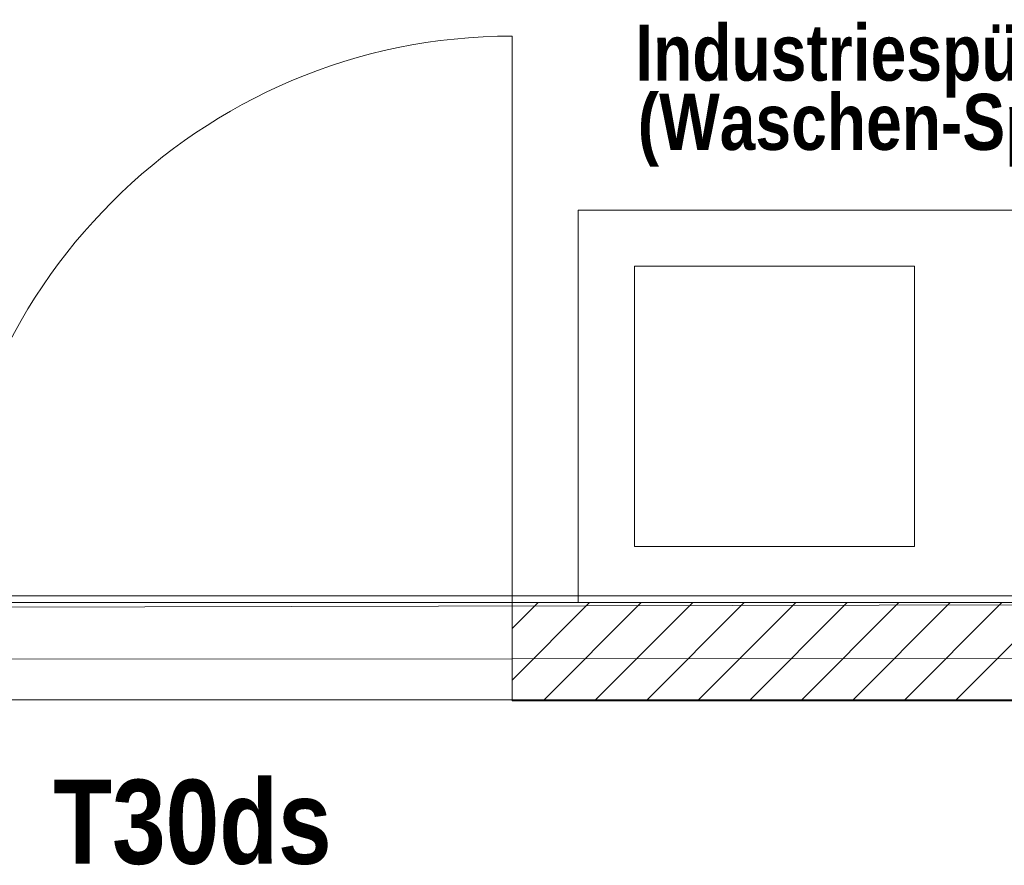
# Model space of a CAD drawing. Header units: millimetres. Extents: x 634730 to 711346, y 362082 to 425615.
# Tile 59 of 160: x 671758 to 673515, y 400600 to 402108. Entities that reach past the tile are written whole.
import ezdxf
from ezdxf.enums import TextEntityAlignment as Align

# ---------------------------------------------------------------- set-up
doc = ezdxf.new("R2010")
doc.units = ezdxf.units.MM
doc.header["$LTSCALE"] = 50
doc.linetypes.add('Doppelstrichlinie', pattern=[1.093611, 0.529167, -0.211667, 0.141111, -0.211667])
doc.linetypes.add('Strichlinie', pattern=[0.4, 0.3, -0.1])
for name, color, linetype in [('1_EG', 7, 'Continuous'), ('A_Beschriftung', 7, 'Continuous'), ('A_Brandschutz', 7, 'Continuous'), ('A_Deckenspiegel', 7, 'Continuous'), ('A_Möblierung fest', 7, 'Continuous'), ('A_Raumflächen', 7, 'Continuous'), ('A_Schraffuren', 7, 'Continuous'), ('A_Wände', 7, 'Continuous')]:
    doc.layers.add(name, color=color, linetype=linetype)
doc.styles.add('ERSTELLTER_STIL_1', font='ARIALN.TTF')
doc.styles.add('ERSTELLTER_STIL_2', font='ARIALNB.TTF')

# ---------------------------------------------------------------- blocks, each defined once
blk = doc.blocks.new('A$C85d2cf1a')
at = {"layer": 'A_Brandschutz', "color": 1, "linetype": 'Doppelstrichlinie', "lineweight": 18, "true_color": 0xf50000}
blk.add_line((34.3348, 38.8895), (21.4685, 38.8838), dxfattribs=at)
at = {"layer": 'A_Deckenspiegel', "color": 7, "linetype": 'Strichlinie', "lineweight": 13}
for p, q in [((21.6273, 38.9694), (29.556, 38.9866)), ((55.0745, 38.8131), (21.4086, 38.8131))]:
    blk.add_line(p, q, dxfattribs=at)
at = {"layer": 'A_Möblierung fest', "color": 7, "linetype": 'Continuous', "lineweight": 18}
for p, q in [((26.773, 38.9864), (26.773, 39.6864)), ((26.773, 39.6864), (28.873, 39.6864)), ((28.873, 38.9864), (26.773, 38.9864))]:
    blk.add_line(p, q, dxfattribs=at)
at = {"layer": 'A_Möblierung fest', "color": 7, "linetype": 'Continuous', "lineweight": 13}
for p, q in [((26.873, 39.0864), (26.873, 39.5864)), ((26.873, 39.5864), (27.373, 39.5864)), ((27.373, 39.5864), (27.373, 39.0864)), ((27.373, 39.0864), (26.873, 39.0864))]:
    blk.add_line(p, q, dxfattribs=at)
at = {"layer": 'A_Schraffuren', "color": 253, "linetype": 'Continuous', "lineweight": 18, "true_color": 0x9f9f9f}
for p, q in [((21.6199, 38.999), (29.56, 38.9985)), ((21.5349, 38.9865), (29.56, 38.9864))]:
    blk.add_line(p, q, dxfattribs=at)
at = {"layer": 'A_Wände', "color": 7, "linetype": 'Continuous', "lineweight": 18}
for p, q in [((26.6549, 38.9865), (26.6549, 39.9965)), ((26.6549, 38.8115), (26.6549, 38.9865)), ((34.2236, 38.9865), (26.6549, 38.9865)), ((26.6549, 38.8115), (26.6549, 38.9865)), ((26.6549, 38.8115), (26.6549, 38.9865)), ((26.6549, 38.8115), (34.3986, 38.8115))]:
    blk.add_line(p, q, dxfattribs=at)
at = {"layer": 'A_Wände', "color": 8, "linetype": 'Continuous', "lineweight": 18}
for p, q in [((26.6549, 38.9402), (26.7013, 38.9865)), ((26.6549, 38.8482), (26.7932, 38.9865)), ((26.7101, 38.8115), (26.8851, 38.9865)), ((26.802, 38.8115), (26.977, 38.9865)), ((26.894, 38.8115), (27.069, 38.9865)), ((26.9859, 38.8115), (27.1609, 38.9865)), ((27.0778, 38.8115), (27.2528, 38.9865)), ((27.1697, 38.8115), (27.3447, 38.9865)), ((27.2617, 38.8115), (27.4367, 38.9865)), ((27.3536, 38.8115), (27.5286, 38.9865)), ((27.4455, 38.8115), (27.6205, 38.9865))]:
    blk.add_line(p, q, dxfattribs=at)
at = {"layer": 'A_Wände', "color": 7, "linetype": 'Continuous', "lineweight": 13}
blk.add_arc((26.6549, 38.9865), 1.01, 90, 180, dxfattribs=at)
at = {"layer": 'A_Wände', "color": 7, "linetype": 'Continuous', "lineweight": 18}
blk.add_point((26.6549, 38.9865), dxfattribs=at)
at = {"layer": 'A_Beschriftung', "color": 7, "style": 'ERSTELLTER_STIL_2'}
for s, p in [('Industriespülmachine', (26.8745, 39.9171)), ('(Waschen-Spülen-Trocknen)', (26.879, 39.7936))]:
    blk.add_text(s, height=0.1, dxfattribs=at).set_placement(p)
at = {"layer": 'A_Brandschutz', "color": 7, "style": 'ERSTELLTER_STIL_2'}
blk.add_text('T30ds', height=0.15, rotation=359.9988, dxfattribs=at).set_placement((25.8362, 38.5207))
at = {"layer": 'A_Möblierung fest', "color": 7, "lineweight": 13, "style": 'ERSTELLTER_STIL_2', "text_generation_flag": 2}
blk.add_attdef('txt', text='', height=0.12, rotation=359.9988, dxfattribs=at).set_placement((23.514, 39.2921), align=Align.MIDDLE_CENTER)
at = {"layer": 'A_Möblierung fest', "color": 7, "lineweight": 13, "style": 'ERSTELLTER_STIL_2'}
blk.add_attdef('txt', text='', height=0.12, dxfattribs=at).set_placement((10.172, 25.6523), align=Align.MIDDLE_CENTER)
at = {"layer": 'A_Raumflächen', "color": 7, "lineweight": 18}
for tag, style, p in [('DUMMY_850', 'ERSTELLTER_STIL_1', (31.5414, 25.9585)), ('DUMMY_850', 'ERSTELLTER_STIL_1', (48.3798, 25.9585)), ('ROOM_NAME', 'ERSTELLTER_STIL_1', (30.4276, 25.9283)), ('ROOM_NAME', 'ERSTELLTER_STIL_1', (47.266, 25.9283)), ('floorCode', 'ERSTELLTER_STIL_2', (30.5258, 25.6828)), ('stFloorCovering', 'ERSTELLTER_STIL_2', (31.0934, 25.6828)), ('floorCode', 'ERSTELLTER_STIL_2', (47.3642, 25.6828)), ('stFloorCovering', 'ERSTELLTER_STIL_2', (47.9319, 25.6828)), ('DUMMY_851', 'ERSTELLTER_STIL_2', (30.5258, 25.4675)), ('DUMMY_851', 'ERSTELLTER_STIL_2', (47.3642, 25.4675)), ('measuredNetAreaCode', 'ERSTELLTER_STIL_2', (30.5258, 25.1917)), ('measuredNetAreaCode', 'ERSTELLTER_STIL_2', (47.3642, 25.1917))]:
    blk.add_attdef(tag, text='', height=0.125, dxfattribs=dict(at, style=style)).set_placement(p, align=Align.TOP_LEFT)

msp = doc.modelspace()

# ---------------------------------------------------------------- block references
at = {"layer": '1_EG', "xscale": 1000, "yscale": 1000, "zscale": 1000}
msp.add_blockref('A$C85d2cf1a', (645981.7, 362082.4, 41515.3), dxfattribs=at)

doc.saveas('drawing.dxf')
